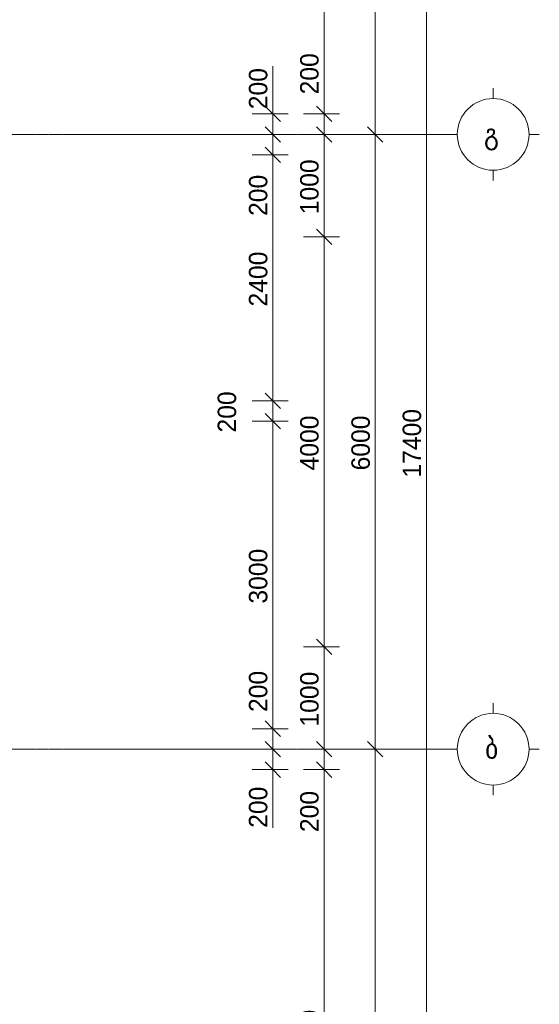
# Model space of a CAD drawing. Header units: millimetres. Extents: x -5900 to 46500, y -6400 to 41533.
# Tile 13 of 14: x 41431 to 46500, y 3210 to 12820. Entities that reach past the tile are written whole.
import ezdxf

# ---------------------------------------------------------------- set-up
doc = ezdxf.new("R2010")
doc.units = ezdxf.units.MM
doc.linetypes.add('StructuralPlan-G00$0$Grid Line', pattern=[22.225, 12.7, -3.175, 3.175, -3.175])
for name, color, linetype, lineweight in [('S - LINE', 7, 'Continuous', 20), ('StructuralPlan-G00$0$A-010-D_DIM', 7, 'Continuous', 5), ('StructuralPlan-G00$0$A-010-D_DIM-100', 7, 'Continuous', 5), ('StructuralPlan-G00$0$Z-030-M_GRID', 7, 'Continuous', 5), ('StructuralPlan-G00$0$Z-033_T_GRIDREF', 7, 'Continuous', 5)]:
    doc.layers.add(name, color=color, linetype=linetype, lineweight=lineweight)
doc.styles.add('StructuralPlan-G00$0$Cubicon', font='Cubicon.ttf', dxfattribs={"height": 200})
doc.styles.add('StructuralPlan-G00$0$Cubicon_2', font='Cubicon.ttf', dxfattribs={"height": 180})
doc.dimstyles.new('StructuralPlan-G00$0$CUB_DIM_1_8', dxfattribs={"dimscale": 304.8, "dimtxt": 181.601257, "dimasz": 0.492126, "dimexe": 0.492126, "dimexo": 0.0625, "dimgap": 0, "dimtad": 1, "dimdec": 0, "dimzin": 0, "dimdsep": 46, "dimtxsty": 'StructuralPlan-G00$0$Cubicon_2', "dimblk1": 'StructuralPlan-G00$0$_Oblique', "dimblk2": 'StructuralPlan-G00$0$_Oblique', "dimsah": 1, "dimcen": 0.09, "dimdle": 0.328084, "dimazin": 0, "dimtfac": 1, "dimtdec": 4, "dimtix": 1, "dimtmove": 0, "dimatfit": 3, "dimfxl": 0.656168, "dimfxlon": 1, "dimtvp": 1, "dimtolj": 1, "dimtzin": 0, "dimarcsym": 2})
doc.dimstyles.new('StructuralPlan-G00$0$CUB_DIM_1_8_1', dxfattribs={"dimscale": 304.8, "dimtxt": 181.601257, "dimasz": 0.492126, "dimexe": 0.492126, "dimexo": 0.0625, "dimgap": 0, "dimtad": 1, "dimdec": 0, "dimzin": 0, "dimdsep": 46, "dimtxsty": 'StructuralPlan-G00$0$Cubicon_2', "dimblk1": 'StructuralPlan-G00$0$_Oblique', "dimblk2": 'StructuralPlan-G00$0$_Oblique', "dimsah": 1, "dimcen": 0.09, "dimdle": 0.328084, "dimazin": 0, "dimtfac": 1, "dimtdec": 4, "dimtix": 1, "dimtmove": 1, "dimatfit": 3, "dimfxl": 0.656168, "dimfxlon": 1, "dimtvp": 1, "dimtolj": 1, "dimtzin": 0, "dimarcsym": 2})
doc.dimstyles.new('StructuralPlan-G00$0$CUB_DIM_1_8_2', dxfattribs={"dimscale": 304.8, "dimtxt": 181.601257, "dimasz": 0.492126, "dimexe": 0.492126, "dimexo": 0.0625, "dimgap": 0, "dimtad": 1, "dimdec": 0, "dimzin": 0, "dimdsep": 46, "dimtxsty": 'StructuralPlan-G00$0$Cubicon_2', "dimblk1": 'StructuralPlan-G00$0$_Oblique', "dimblk2": 'StructuralPlan-G00$0$_Oblique', "dimsah": 1, "dimcen": 0.09, "dimdle": 0.328084, "dimazin": 0, "dimtfac": 1, "dimtdec": 4, "dimtix": 1, "dimtmove": 2, "dimatfit": 3, "dimfxl": 0.656168, "dimfxlon": 1, "dimtvp": 1, "dimtolj": 1, "dimtzin": 0, "dimarcsym": 2})

# ---------------------------------------------------------------- blocks, each defined once
blk = doc.blocks.new('StructuralPlan-G00$0$Grid - 00_CUB_ღერძის თავი-752507-G00')
at = {"layer": 'StructuralPlan-G00$0$Z-033_T_GRIDREF'}
for p, q in [((0, 3.5), (0, 4.5)), ((-3.5, 0), (-4.5, 0)), ((3.5, 0), (4.5, 0)), ((0, -3.5), (0, -4.5))]:
    blk.add_line(p, q, dxfattribs=at)
blk.add_circle((0, 0), 3.5, dxfattribs=at)
blk = doc.blocks.new('StructuralPlan-G00$0$DIMBLOCK19-G00')
at = {"layer": 'StructuralPlan-G00$0$A-010-D_DIM-100', "transparency": 16777216}
for p, q in [((45400, -100), (45400, 17500)), ((45400, 17400), (45200, 17400)), ((45400, 17400), (45325, 17475)), ((45400, 17400), (45475, 17325)), ((45400, 17400), (45550, 17400)), ((45400, 0), (45325, 75)), ((45400, 0), (45200, 0)), ((45400, 0), (45475, -75)), ((45400, 0), (45550, 0))]:
    blk.add_line(p, q, dxfattribs=at)
at = {"layer": 'StructuralPlan-G00$0$A-010-D_DIM-100', "color": 0, "transparency": 16777216, "insert": (45166.9, 8350.8), "char_height": 180, "width": 838.16, "attachment_point": 1, "rotation": 90, "line_spacing_factor": 0.931288, "style": 'StructuralPlan-G00$0$Cubicon_2'}
blk.add_mtext('17400', dxfattribs=at)
blk = doc.blocks.new('StructuralPlan-G00$0$_Oblique')
at = {"color": 0, "linetype": 'ByBlock', "lineweight": -2}
blk.add_line((-0.5, -0.5), (0.5, 0.5), dxfattribs=at)
blk = doc.blocks.new('StructuralPlan-G00$0$DIMBLOCK20-G00')
at = {"layer": 'StructuralPlan-G00$0$A-010-D_DIM-100', "transparency": 16777216}
for p, q in [((44900, 5700), (44825, 5775)), ((44900, 5700), (44700, 5700)), ((44900, -100), (44900, 5700)), ((44900, 5700), (44975, 5625)), ((44900, 5700), (45050, 5700)), ((44900, 0), (44825, 75)), ((44900, 0), (44700, 0)), ((44900, 0), (44975, -75)), ((44900, 0), (45050, 0))]:
    blk.add_line(p, q, dxfattribs=at)
at = {"layer": 'StructuralPlan-G00$0$A-010-D_DIM-100', "color": 0, "transparency": 16777216, "insert": (44666.9, 2570.6), "char_height": 180, "width": 670.528, "attachment_point": 1, "rotation": 90, "line_spacing_factor": 0.931288, "style": 'StructuralPlan-G00$0$Cubicon_2'}
blk.add_mtext('5700', dxfattribs=at)
blk = doc.blocks.new('StructuralPlan-G00$0$DIMBLOCK21-G00')
at = {"layer": 'StructuralPlan-G00$0$A-010-D_DIM-100', "transparency": 16777216}
for p, q in [((44900, 11700), (44825, 11775)), ((44900, 11700), (44700, 11700)), ((44900, 5700), (44900, 11700)), ((44900, 11700), (44975, 11625)), ((44900, 11700), (45050, 11700)), ((44900, 5700), (44825, 5775)), ((44900, 5700), (44700, 5700)), ((44900, 5700), (44975, 5625)), ((44900, 5700), (45050, 5700))]:
    blk.add_line(p, q, dxfattribs=at)
at = {"layer": 'StructuralPlan-G00$0$A-010-D_DIM-100', "color": 0, "transparency": 16777216, "insert": (44666.9, 8420.6), "char_height": 180, "width": 670.528, "attachment_point": 1, "rotation": 90, "line_spacing_factor": 0.931288, "style": 'StructuralPlan-G00$0$Cubicon_2'}
blk.add_mtext('6000', dxfattribs=at)
blk = doc.blocks.new('StructuralPlan-G00$0$DIMBLOCK22-G00')
at = {"layer": 'StructuralPlan-G00$0$A-010-D_DIM-100', "transparency": 16777216}
for p, q in [((44900, 11700), (44900, 17500)), ((44900, 17400), (44700, 17400)), ((44900, 17400), (44825, 17475)), ((44900, 17400), (44975, 17325)), ((44900, 17400), (45050, 17400)), ((44900, 11700), (44825, 11775)), ((44900, 11700), (44700, 11700)), ((44900, 11700), (44975, 11625)), ((44900, 11700), (45050, 11700))]:
    blk.add_line(p, q, dxfattribs=at)
at = {"layer": 'StructuralPlan-G00$0$A-010-D_DIM-100', "color": 0, "transparency": 16777216, "insert": (44666.9, 14270.6), "char_height": 180, "width": 670.528, "attachment_point": 1, "rotation": 90, "line_spacing_factor": 0.931288, "style": 'StructuralPlan-G00$0$Cubicon_2'}
blk.add_mtext('5700', dxfattribs=at)
blk = doc.blocks.new('StructuralPlan-G00$0$DIMBLOCK35-G00')
at = {"layer": 'StructuralPlan-G00$0$A-010-D_DIM-100', "transparency": 16777216}
for p, q in [((43900, 5700), (43825, 5775)), ((43900, 5700), (43700, 5700)), ((43900, 5400), (43900, 5700)), ((43900, 5700), (43975, 5625)), ((43900, 5700), (44050, 5700)), ((43900, 5500), (43825, 5575)), ((43900, 5451.3), (43900, 5600)), ((43900, 5500), (43700, 5500)), ((43900, 5500), (43975, 5425)), ((43900, 5500), (44050, 5500)), ((43900, 4932.3), (43900, 5451.3))]:
    blk.add_line(p, q, dxfattribs=at)
at = {"layer": 'StructuralPlan-G00$0$A-010-D_DIM-100', "color": 0, "transparency": 16777216, "insert": (43666.9, 4932.3), "char_height": 180, "width": 502.896, "attachment_point": 1, "rotation": 90, "line_spacing_factor": 0.931288, "style": 'StructuralPlan-G00$0$Cubicon_2'}
blk.add_mtext('200', dxfattribs=at)
blk = doc.blocks.new('StructuralPlan-G00$0$DIMBLOCK36-G00')
at = {"layer": 'StructuralPlan-G00$0$A-010-D_DIM-100', "transparency": 16777216}
for p, q in [((43900, 6481.6), (43900, 5962.6)), ((43900, 5900), (43825, 5975)), ((43900, 5962.6), (43900, 5800)), ((43900, 5900), (43700, 5900)), ((43900, 5700), (43900, 5900)), ((43900, 5900), (43975, 5825)), ((43900, 5900), (44050, 5900)), ((43900, 5700), (43825, 5775)), ((43900, 5700), (43700, 5700)), ((43900, 5700), (43975, 5625)), ((43900, 5700), (44050, 5700))]:
    blk.add_line(p, q, dxfattribs=at)
at = {"layer": 'StructuralPlan-G00$0$A-010-D_DIM-100', "color": 0, "transparency": 16777216, "insert": (43666.9, 6062.6), "char_height": 180, "width": 502.896, "attachment_point": 1, "rotation": 90, "line_spacing_factor": 0.931288, "style": 'StructuralPlan-G00$0$Cubicon_2'}
blk.add_mtext('200', dxfattribs=at)
blk = doc.blocks.new('StructuralPlan-G00$0$DIMBLOCK37-G00')
at = {"layer": 'StructuralPlan-G00$0$A-010-D_DIM-100', "transparency": 16777216}
for p, q in [((43900, 8900), (43825, 8975)), ((43900, 8900), (43700, 8900)), ((43900, 5900), (43900, 8900)), ((43900, 8900), (43975, 8825)), ((43900, 8900), (44050, 8900)), ((43900, 5900), (43825, 5975)), ((43900, 5900), (43700, 5900)), ((43900, 5900), (43975, 5825)), ((43900, 5900), (44050, 5900))]:
    blk.add_line(p, q, dxfattribs=at)
at = {"layer": 'StructuralPlan-G00$0$A-010-D_DIM-100', "color": 0, "transparency": 16777216, "insert": (43666.9, 7120.6), "char_height": 180, "width": 670.528, "attachment_point": 1, "rotation": 90, "line_spacing_factor": 0.931288, "style": 'StructuralPlan-G00$0$Cubicon_2'}
blk.add_mtext('3000', dxfattribs=at)
blk = doc.blocks.new('StructuralPlan-G00$0$DIMBLOCK38-G00')
at = {"layer": 'StructuralPlan-G00$0$A-010-D_DIM-100', "transparency": 16777216}
for p, q in [((43900, 9100), (43825, 9175)), ((43900, 9100), (43700, 9100)), ((43900, 8900), (43900, 9100)), ((43900, 9100), (43975, 9025)), ((43900, 9100), (44050, 9100)), ((43900, 8900), (43825, 8975)), ((43900, 8900), (43700, 8900)), ((43900, 8900), (43975, 8825)), ((43900, 8900), (44050, 8900))]:
    blk.add_line(p, q, dxfattribs=at)
at = {"layer": 'StructuralPlan-G00$0$A-010-D_DIM-100', "color": 0, "transparency": 16777216, "insert": (43362.4, 8790.5), "char_height": 180, "width": 502.896, "attachment_point": 1, "rotation": 90, "line_spacing_factor": 0.931288, "style": 'StructuralPlan-G00$0$Cubicon_2'}
blk.add_mtext('200', dxfattribs=at)
blk = doc.blocks.new('StructuralPlan-G00$0$DIMBLOCK39-G00')
at = {"layer": 'StructuralPlan-G00$0$A-010-D_DIM-100', "transparency": 16777216}
for p, q in [((43900, 11500), (43825, 11575)), ((43900, 11500), (43700, 11500)), ((43900, 9100), (43900, 11500)), ((43900, 11500), (43975, 11425)), ((43900, 11500), (44050, 11500)), ((43900, 9100), (43825, 9175)), ((43900, 9100), (43700, 9100)), ((43900, 9100), (43975, 9025)), ((43900, 9100), (44050, 9100))]:
    blk.add_line(p, q, dxfattribs=at)
at = {"layer": 'StructuralPlan-G00$0$A-010-D_DIM-100', "color": 0, "transparency": 16777216, "insert": (43666.9, 10020.6), "char_height": 180, "width": 670.528, "attachment_point": 1, "rotation": 90, "line_spacing_factor": 0.931288, "style": 'StructuralPlan-G00$0$Cubicon_2'}
blk.add_mtext('2400', dxfattribs=at)
blk = doc.blocks.new('StructuralPlan-G00$0$DIMBLOCK40-G00')
at = {"layer": 'StructuralPlan-G00$0$A-010-D_DIM-100', "transparency": 16777216}
for p, q in [((43900, 11700), (43825, 11775)), ((43900, 11700), (43700, 11700)), ((43900, 11500), (43900, 11700)), ((43900, 11700), (43975, 11625)), ((43900, 11700), (44050, 11700)), ((43900, 11500), (43825, 11575)), ((43900, 11423.2), (43900, 11600)), ((43900, 11500), (43700, 11500)), ((43900, 11500), (43975, 11425)), ((43900, 11500), (44050, 11500)), ((43900, 10904.2), (43900, 11423.2))]:
    blk.add_line(p, q, dxfattribs=at)
at = {"layer": 'StructuralPlan-G00$0$A-010-D_DIM-100', "color": 0, "transparency": 16777216, "insert": (43666.9, 10904.2), "char_height": 180, "width": 502.896, "attachment_point": 1, "rotation": 90, "line_spacing_factor": 0.931288, "style": 'StructuralPlan-G00$0$Cubicon_2'}
blk.add_mtext('200', dxfattribs=at)
blk = doc.blocks.new('StructuralPlan-G00$0$DIMBLOCK41-G00')
at = {"layer": 'StructuralPlan-G00$0$A-010-D_DIM-100', "transparency": 16777216}
for p, q in [((43900, 12364.5), (43900, 11845.5)), ((43900, 11900), (43825, 11975)), ((43900, 11700), (43900, 12000)), ((43900, 11900), (43700, 11900)), ((43900, 11900), (43975, 11825)), ((43900, 11900), (44050, 11900)), ((43900, 11845.5), (43900, 11800)), ((43900, 11700), (43825, 11775)), ((43900, 11700), (43700, 11700)), ((43900, 11700), (43975, 11625)), ((43900, 11700), (44050, 11700))]:
    blk.add_line(p, q, dxfattribs=at)
at = {"layer": 'StructuralPlan-G00$0$A-010-D_DIM-100', "color": 0, "transparency": 16777216, "insert": (43666.9, 11945.5), "char_height": 180, "width": 502.896, "attachment_point": 1, "rotation": 90, "line_spacing_factor": 0.931288, "style": 'StructuralPlan-G00$0$Cubicon_2'}
blk.add_mtext('200', dxfattribs=at)
blk = doc.blocks.new('StructuralPlan-G00$0$DIMBLOCK97-G00')
at = {"layer": 'StructuralPlan-G00$0$A-010-D_DIM-100', "transparency": 16777216}
for p, q in [((44400, 5500), (44325, 5575)), ((44400, 5500), (44200, 5500)), ((44400, 300), (44400, 5500)), ((44400, 5500), (44475, 5425)), ((44400, 5500), (44550, 5500)), ((44400, 300), (44200, 300)), ((44400, 300), (44325, 375)), ((44400, 300), (44475, 225)), ((44400, 300), (44550, 300))]:
    blk.add_line(p, q, dxfattribs=at)
at = {"layer": 'StructuralPlan-G00$0$A-010-D_DIM-100', "color": 0, "transparency": 16777216, "insert": (44166.9, 2620.6), "char_height": 180, "width": 670.528, "attachment_point": 1, "rotation": 90, "line_spacing_factor": 0.931288, "style": 'StructuralPlan-G00$0$Cubicon_2'}
blk.add_mtext('5200', dxfattribs=at)
blk = doc.blocks.new('StructuralPlan-G00$0$DIMBLOCK98-G00')
at = {"layer": 'StructuralPlan-G00$0$A-010-D_DIM-100', "transparency": 16777216}
for p, q in [((44400, 5700), (44325, 5775)), ((44400, 5700), (44200, 5700)), ((44400, 5500), (44400, 5700)), ((44400, 5700), (44475, 5625)), ((44400, 5700), (44550, 5700)), ((44400, 5500), (44325, 5575)), ((44400, 5409.5), (44400, 5600)), ((44400, 5500), (44200, 5500)), ((44400, 5500), (44475, 5425)), ((44400, 5500), (44550, 5500)), ((44400, 4890.5), (44400, 5409.5))]:
    blk.add_line(p, q, dxfattribs=at)
at = {"layer": 'StructuralPlan-G00$0$A-010-D_DIM-100', "color": 0, "transparency": 16777216, "insert": (44166.9, 4890.5), "char_height": 180, "width": 502.896, "attachment_point": 1, "rotation": 90, "line_spacing_factor": 0.931288, "style": 'StructuralPlan-G00$0$Cubicon_2'}
blk.add_mtext('200', dxfattribs=at)
blk = doc.blocks.new('StructuralPlan-G00$0$DIMBLOCK99-G00')
at = {"layer": 'StructuralPlan-G00$0$A-010-D_DIM-100', "transparency": 16777216}
for p, q in [((44400, 6700), (44325, 6775)), ((44400, 6700), (44200, 6700)), ((44400, 5700), (44400, 6700)), ((44400, 6700), (44475, 6625)), ((44400, 6700), (44550, 6700)), ((44400, 5700), (44325, 5775)), ((44400, 5700), (44200, 5700)), ((44400, 5700), (44475, 5625)), ((44400, 5700), (44550, 5700))]:
    blk.add_line(p, q, dxfattribs=at)
at = {"layer": 'StructuralPlan-G00$0$A-010-D_DIM-100', "color": 0, "transparency": 16777216, "insert": (44166.9, 5920.6), "char_height": 180, "width": 670.528, "attachment_point": 1, "rotation": 90, "line_spacing_factor": 0.931288, "style": 'StructuralPlan-G00$0$Cubicon_2'}
blk.add_mtext('1000', dxfattribs=at)
blk = doc.blocks.new('StructuralPlan-G00$0$DIMBLOCK100-G00')
at = {"layer": 'StructuralPlan-G00$0$A-010-D_DIM-100', "transparency": 16777216}
for p, q in [((44400, 10700), (44325, 10775)), ((44400, 10700), (44200, 10700)), ((44400, 6700), (44400, 10700)), ((44400, 10700), (44475, 10625)), ((44400, 10700), (44550, 10700)), ((44400, 6700), (44325, 6775)), ((44400, 6700), (44200, 6700)), ((44400, 6700), (44475, 6625)), ((44400, 6700), (44550, 6700))]:
    blk.add_line(p, q, dxfattribs=at)
at = {"layer": 'StructuralPlan-G00$0$A-010-D_DIM-100', "color": 0, "transparency": 16777216, "insert": (44166.9, 8420.6), "char_height": 180, "width": 670.528, "attachment_point": 1, "rotation": 90, "line_spacing_factor": 0.931288, "style": 'StructuralPlan-G00$0$Cubicon_2'}
blk.add_mtext('4000', dxfattribs=at)
blk = doc.blocks.new('StructuralPlan-G00$0$DIMBLOCK101-G00')
at = {"layer": 'StructuralPlan-G00$0$A-010-D_DIM-100', "transparency": 16777216}
for p, q in [((44400, 11700), (44325, 11775)), ((44400, 11700), (44200, 11700)), ((44400, 10700), (44400, 11700)), ((44400, 11700), (44475, 11625)), ((44400, 11700), (44550, 11700)), ((44400, 10700), (44325, 10775)), ((44400, 10700), (44200, 10700)), ((44400, 10700), (44475, 10625)), ((44400, 10700), (44550, 10700))]:
    blk.add_line(p, q, dxfattribs=at)
at = {"layer": 'StructuralPlan-G00$0$A-010-D_DIM-100', "color": 0, "transparency": 16777216, "insert": (44166.9, 10920.6), "char_height": 180, "width": 670.528, "attachment_point": 1, "rotation": 90, "line_spacing_factor": 0.931288, "style": 'StructuralPlan-G00$0$Cubicon_2'}
blk.add_mtext('1000', dxfattribs=at)
blk = doc.blocks.new('StructuralPlan-G00$0$DIMBLOCK102-G00')
at = {"layer": 'StructuralPlan-G00$0$A-010-D_DIM-100', "transparency": 16777216}
for p, q in [((44400, 12509.5), (44400, 11990.5)), ((44400, 11900), (44325, 11975)), ((44400, 11990.5), (44400, 11800)), ((44400, 11900), (44200, 11900)), ((44400, 11700), (44400, 11900)), ((44400, 11900), (44475, 11825)), ((44400, 11900), (44550, 11900)), ((44400, 11700), (44325, 11775)), ((44400, 11700), (44200, 11700)), ((44400, 11700), (44475, 11625)), ((44400, 11700), (44550, 11700))]:
    blk.add_line(p, q, dxfattribs=at)
at = {"layer": 'StructuralPlan-G00$0$A-010-D_DIM-100', "color": 0, "transparency": 16777216, "insert": (44166.9, 12090.5), "char_height": 180, "width": 502.896, "attachment_point": 1, "rotation": 90, "line_spacing_factor": 0.931288, "style": 'StructuralPlan-G00$0$Cubicon_2'}
blk.add_mtext('200', dxfattribs=at)
blk = doc.blocks.new('StructuralPlan-G00$0$DIMBLOCK103-G00')
at = {"layer": 'StructuralPlan-G00$0$A-010-D_DIM-100', "transparency": 16777216}
for p, q in [((44400, 17100), (44325, 17175)), ((44400, 17100), (44200, 17100)), ((44400, 11900), (44400, 17100)), ((44400, 17100), (44475, 17025)), ((44400, 17100), (44550, 17100)), ((44400, 11900), (44325, 11975)), ((44400, 11900), (44200, 11900)), ((44400, 11900), (44475, 11825)), ((44400, 11900), (44550, 11900))]:
    blk.add_line(p, q, dxfattribs=at)
at = {"layer": 'StructuralPlan-G00$0$A-010-D_DIM-100', "color": 0, "transparency": 16777216, "insert": (44166.9, 14220.6), "char_height": 180, "width": 670.528, "attachment_point": 1, "rotation": 90, "line_spacing_factor": 0.931288, "style": 'StructuralPlan-G00$0$Cubicon_2'}
blk.add_mtext('5200', dxfattribs=at)
blk = doc.blocks.new('StructuralPlan-G00')
at = {"layer": 'StructuralPlan-G00$0$Z-030-M_GRID', "linetype": 'StructuralPlan-G00$0$Grid Line'}
for p, q in [((45600, 11700), (-5000, 11700)), ((45600, 5700), (-5000, 5700))]:
    blk.add_line(p, q, dxfattribs=at)
at = {"layer": 'StructuralPlan-G00$0$Z-033_T_GRIDREF', "xscale": 99.99999999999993, "yscale": 99.99999999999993, "zscale": 99.99999999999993, "rotation": 89.99999999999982}
for p in [(46050, 11700), (46050, 5700)]:
    blk.add_blockref('StructuralPlan-G00$0$Grid - 00_CUB_ღერძის თავი-752507-G00', p, dxfattribs=at)
at = {"layer": 'StructuralPlan-G00$0$Z-033_T_GRIDREF', "char_height": 200, "attachment_point": 1, "style": 'StructuralPlan-G00$0$Cubicon'}
for s, insert, width in [('\\fCubicon|b0|i0|c254|p2|;გ', (45960.1, 11807.1), 216.456), ('\\fCubicon|b0|i0|c254|p2|;ბ', (45970.1, 5807.1), 192.405)]:
    blk.add_mtext(s, dxfattribs=dict(at, insert=insert, width=width))
at = {"layer": 'StructuralPlan-G00$0$A-010-D_DIM'}
for base, p1, p2, override, picture, middle in [((44900, 17400), (44700, 11700), (44700, 17400), {"dimpost": '<>', "dimfxl": 5699.999917}, 'StructuralPlan-G00$0$DIMBLOCK22-G00', (44808.2, 14550)), ((45400, 17400), (45200, 0), (45200, 17400), {"dimpost": '<>', "dimfxl": 17399.999996}, 'StructuralPlan-G00$0$DIMBLOCK19-G00', (45308.2, 8700)), ((44400, 17100), (44200, 11900), (44200, 17100), {"dimpost": '<>', "dimfxl": 5199.999917}, 'StructuralPlan-G00$0$DIMBLOCK103-G00', (44308.2, 14500)), ((44400, 11700), (44200, 10700), (44200, 11700), {"dimpost": '<>', "dimfxl": 1000}, 'StructuralPlan-G00$0$DIMBLOCK101-G00', (44308.2, 11200)), ((44900, 11700), (44700, 5700), (44700, 11700), {"dimpost": '<>', "dimfxl": 6000}, 'StructuralPlan-G00$0$DIMBLOCK21-G00', (44808.2, 8700)), ((43900, 11500), (43700, 9100), (43700, 11500), {"dimpost": '<>', "dimfxl": 2400}, 'StructuralPlan-G00$0$DIMBLOCK39-G00', (43808.2, 10300)), ((44400, 10700), (44200, 6700), (44200, 10700), {"dimpost": '<>', "dimfxl": 4000}, 'StructuralPlan-G00$0$DIMBLOCK100-G00', (44308.2, 8700)), ((43900, 8900), (43700, 5900), (43700, 8900), {"dimpost": '<>', "dimfxl": 3000}, 'StructuralPlan-G00$0$DIMBLOCK37-G00', (43808.1, 7400)), ((44400, 6700), (44200, 5700), (44200, 6700), {"dimpost": '<>', "dimfxl": 1000}, 'StructuralPlan-G00$0$DIMBLOCK99-G00', (44308.2, 6200)), ((44900, 5700), (44700, 0), (44700, 5700), {"dimpost": '<>', "dimfxl": 5700.000079}, 'StructuralPlan-G00$0$DIMBLOCK20-G00', (44808.2, 2850)), ((44400, 5500), (44200, 300), (44200, 5500), {"dimpost": '<>', "dimfxl": 5200.000079}, 'StructuralPlan-G00$0$DIMBLOCK97-G00', (44308.2, 2900))]:
    dim = blk.add_linear_dim(base=base, p1=p1, p2=p2, angle=90, dimstyle='StructuralPlan-G00$0$CUB_DIM_1_8', override=override, dxfattribs=at)
    dim.commit()
    dim.dimension.update_dxf_attribs({"geometry": picture, "text_midpoint": middle})
for base, p1, p2, dimstyle, picture, middle in [((44400, 11900), (44200, 11700), (44200, 11900), 'StructuralPlan-G00$0$CUB_DIM_1_8_1', 'StructuralPlan-G00$0$DIMBLOCK102-G00', (44286.9, 12341.9)), ((43900, 11900), (43700, 11700), (43700, 11900), 'StructuralPlan-G00$0$CUB_DIM_1_8_1', 'StructuralPlan-G00$0$DIMBLOCK41-G00', (43786.9, 12196.9)), ((43900, 11700), (43700, 11500), (43700, 11700), 'StructuralPlan-G00$0$CUB_DIM_1_8_1', 'StructuralPlan-G00$0$DIMBLOCK40-G00', (43786.9, 11155.6)), ((43900, 9100), (43700, 8900), (43700, 9100), 'StructuralPlan-G00$0$CUB_DIM_1_8_2', 'StructuralPlan-G00$0$DIMBLOCK38-G00', (43482.4, 9041.9)), ((43900, 5900), (43700, 5700), (43700, 5900), 'StructuralPlan-G00$0$CUB_DIM_1_8_1', 'StructuralPlan-G00$0$DIMBLOCK36-G00', (43786.9, 6314)), ((43900, 5700), (43700, 5500), (43700, 5700), 'StructuralPlan-G00$0$CUB_DIM_1_8_1', 'StructuralPlan-G00$0$DIMBLOCK35-G00', (43786.9, 5183.7)), ((44400, 5700), (44200, 5500), (44200, 5700), 'StructuralPlan-G00$0$CUB_DIM_1_8_1', 'StructuralPlan-G00$0$DIMBLOCK98-G00', (44286.9, 5141.9))]:
    dim = blk.add_linear_dim(base=base, p1=p1, p2=p2, angle=90, dimstyle=dimstyle, override={"dimpost": '<>', "dimfxl": 200}, dxfattribs=at)
    dim.commit()
    dim.dimension.update_dxf_attribs({"geometry": picture, "text_midpoint": middle, "dimtype": 128, "text_rotation": 90})

msp = doc.modelspace()

# ---------------------------------------------------------------- block references
at = {"layer": 'S - LINE'}
msp.add_blockref('StructuralPlan-G00', (0, 0), dxfattribs=at)

doc.saveas('drawing.dxf')
